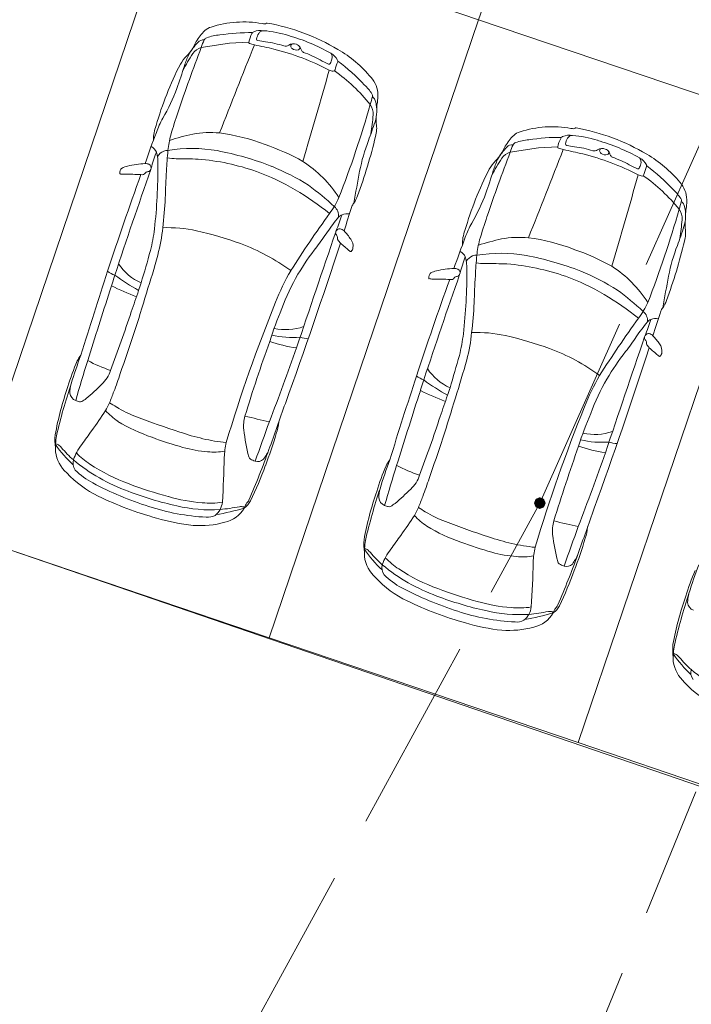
# Model space of a CAD drawing. Header units: metres. Extents: x 6541766 to 6542178, y 5894743 to 5895314.
# Tile 45 of 77: x 6541950 to 6541955, y 5895214 to 5895222. Entities that reach past the tile are written whole.
import ezdxf

# ---------------------------------------------------------------- set-up
doc = ezdxf.new("R2010")
doc.units = ezdxf.units.M
doc.linetypes.add('1.0_0.5', pattern=[1.5, 1, -0.5])
doc.linetypes.add('1.5_0.5', pattern=[2, 1.5, -0.5])
for name, color, linetype in [('_dr_krawężnik wystający 15x30', 214, 'Continuous'), ('jezdnia', 7, 'Continuous'), ('zadrzewienie  zakrzewienie', 7, 'Continuous')]:
    doc.layers.add(name, color=color, linetype=linetype)
for name, color, linetype, lineweight in [('_dr_obrzeże 8x30', 210, 'Continuous', 30), ('A-PZT', 4, 'Continuous', 9), ('IE - podklad', 8, 'Continuous', 9)]:
    doc.layers.add(name, color=color, linetype=linetype, lineweight=lineweight)
doc.layers.add('A-ZIELŃ - PROJ -B', color=7, linetype='Continuous', lineweight=13, true_color=0x91c200)

# ---------------------------------------------------------------- blocks, each defined once
blk = doc.blocks.new('blok - podklad szary rfqfqw')
at = {"color": 8, "linetype": 'ByBlock', "lineweight": 9}
for p, q in [((6541951.4957, 5895221.4411), (6541951.7118, 5895221.4742)), ((6541951.7118, 5895221.4742), (6541951.8597, 5895221.4815)), ((6541954.0793, 5895220.6712), (6541954.2273, 5895220.6786)), ((6541953.8632, 5895220.6381), (6541954.0793, 5895220.6712))]:
    blk.add_line(p, q, dxfattribs=at)
for centre, radius, start, end in [((6541951.6055, 5895221.4779), 0.1242, 106.31028, 132.08343), ((6541951.8188, 5895220.8303), 0.806, 79.80576, 107.93425), ((6541951.9947, 5895221.8065), 0.1859, 259.70499, 266.69007), ((6541951.9827, 5895221.6353), 0.0144, 274.97663, 317.74613), ((6541951.9989, 5895221.6194), 0.00831, 80.0944, 131.64394), ((6541951.7066, 5895220.0085), 1.6455, 59.48385, 79.71641), ((6541951.8168, 5895221.2733), 0.4182, 134.78774, 149.36891), ((6541951.5504, 5895221.4805), 0.0372, 110.4707, 151.41505), ((6541951.6727, 5895221.1229), 0.4151, 94.75597, 109.01206), ((6541951.8752, 5895220.0143), 1.5405, 89.50703, 98.84838), ((6541952.1178, 5895221.4269), 0.2638, 152.90406, 168.03996), ((6541951.913, 5895221.5315), 0.0338, 117.74854, 152.77186), ((6541951.9471, 5895221.4482), 0.1238, 77.97471, 113.74442), ((6541952.0306, 5895221.4881), 0.1125, 147.91706, 171.27031), ((6541951.9722, 5895221.5267), 0.0425, 88.99579, 150.18463), ((6541951.9074, 5895220.7231), 0.8487, 72.41689, 85.57581), ((6541951.7349, 5895220.0469), 1.546, 60.87977, 73.89084), ((6541964.1768, 5895216.5883), 13.578, 159.05907, 161.27545), ((6541951.7479, 5895221.1987), 0.3954, 134.71677, 152.01673), ((6541950.2757, 5895222.086), 1.3248, 330.11566, 333.08915), ((6541951.5278, 5895221.3274), 0.1182, 105.76462, 145.2232), ((6541951.5103, 5895221.4461), 0.0527, 81.86003, 140.53449), ((6541951.8143, 5895221.3506), 0.3313, 153.52485, 164.14839), ((6542290.2947, 5895087.4775), 363.952, 158.399375, 158.513649), ((6541951.8684, 5895221.4804), 0.0088, 172.76704, 254.01963), ((6541952.0147, 5895221.8923), 0.4458, 250.52175, 255.38123), ((6541950.3968, 5895214.2088), 7.4067, 77.08414, 78.27314), ((6541951.9301, 5895221.5042), 0.0108, 174.49739, 263.72439), ((6541952.1257, 5895222.4699), 0.9961, 258.60685, 262.08905), ((6541951.9038, 5895220.7639), 0.7243, 71.89777, 83.27164), ((6541952.14, 5895221.4944), 0.0435, 255.04165, 305.55766), ((6541952.2001, 5895221.4063), 0.0632, 67.53453, 123.40724), ((6541952.2005, 5895221.4497), 0.02, 100.28788, 174.01906), ((6541952.212, 5895221.4571), 0.0319, 189.56076, 232.01898), ((6541952.2104, 5895221.4187), 0.048, 27.52786, 73.16338), ((6541952.2349, 5895221.4389), 0.0164, 287.7624, 27.75354), ((6541952.1023, 5895221.3575), 0.1722, 21.69566, 28.97128), ((6541951.6833, 5895221.0943), 0.411, 136.8307, 147.97407), ((6541952.8726, 5895220.467), 1.7146, 147.24121, 152.34762), ((6541952.1572, 5895221.0352), 0.8349, 155.2904, 161.44166), ((6541951.1344, 5895221.6184), 0.348, 315.73634, 326.42545), ((6541951.5735, 5895219.5211), 1.9662, 62.67295, 75.9051), ((6541952.2242, 5895221.4722), 0.0514, 231.6454, 287.77938), ((6541952.291, 5895221.4308), 0.0303, 198.60575, 245.04043), ((6541951.9627, 5895220.5352), 0.9237, 61.24927, 70.02834), ((6541952.4319, 5895221.2916), 0.1194, 25.86571, 62.39629), ((6541952.451, 5895221.3669), 0.0473, 340.92986, 40.16325), ((6541952.0581, 5895220.5972), 0.9599, 39.74002, 59.71982), ((6541953.691, 5895220.1068), 2.6466, 152.90426, 163.87467), ((6541946.8565, 5895222.6772), 4.7145, 340.81001, 343.02646), ((6541952.7701, 5895221.992), 0.7418, 240.70025, 246.2738), ((6541952.4752, 5895221.3217), 0.00955, 247.91697, 337.56255), ((6541952.3176, 5895221.3955), 0.1835, 335.03809, 346.1035), ((6541958.1456, 5895219.425), 5.9201, 161.21938, 161.84487), ((6541952.5252, 5895221.3357), 0.0162, 342.94905, 29.60093), ((6541951.7068, 5895220.197), 1.4123, 42.60731, 53.77502), ((6541894.6094, 5895237.5801), 60.1219, 343.56261, 344.257182), ((6541952.5145, 5895221.3394), 0.0812, 241.7979, 263.99463), ((6541952.5071, 5895221.272), 0.0134, 265.40197, 349.93896), ((6541951.7273, 5895220.1419), 1.369, 39.03669, 54.86273), ((6541952.6485, 5895221.0758), 0.2001, 0.47638, 42.42489), ((6541952.5448, 5895220.9252), 0.3042, 31.97924, 48.52548), ((6541949.936, 5895221.6366), 1.4644, 329.7245, 339.65808), ((6541948.3966, 5895222.2294), 4.5618, 344.41941, 345.19858), ((6541952.7809, 5895221.0707), 0.0269, 345.46128, 35.41116), ((6541952.7757, 5895221.0169), 0.0565, 6.56544, 56.41618), ((6541952.4592, 5895221.0709), 0.3895, 352.90606, 0.96626), ((6541944.7966, 5895223.2995), 8.3171, 338.78882, 343.97899), ((6541952.6836, 5895220.9309), 0.1297, 356.9947, 34.35047), ((6541952.5638, 5895220.9561), 0.2764, 342.17561, 14.09079), ((6541953.3208, 5895220.9408), 0.4822, 170.21349, 176.31256), ((6541956.6252, 5895219.171), 5.597, 161.4995, 163.40944), ((6541948.9294, 5895221.3219), 3.9041, 352.00469, 354.15219), ((6541953.1006, 5895220.8862), 0.2652, 174.43295, 186.0042), ((6541951.4188, 5895220.7381), 0.2895, 159.01072, 181.23986), ((6541951.7803, 5895220.571), 0.6657, 150.54411, 160.86388), ((6541949.3964, 5895221.9823), 3.6058, 339.62234, 342.05725), ((6541952.6087, 5895220.8223), 0.2309, 344.25993, 9.01435), ((6541954.1863, 5895220.0273), 0.806, 79.80576, 107.93425), ((6541956.7387, 5895218.6105), 5.9971, 158.6971, 161.12013), ((6541951.9614, 5895220.5814), 0.7249, 164.98927, 174.42739), ((6541951.7812, 5895219.0913), 1.7212, 101.77918, 107.9165), ((6541951.5664, 5895220.0459), 0.743, 84.65373, 100.58975), ((6541951.4349, 5895219.267), 1.5319, 68.97699, 82.47028), ((6541949.1493, 5895221.6322), 3.7836, 339.46407, 346.66659), ((6541954.1844, 5895220.4704), 0.4182, 134.78774, 149.36891), ((6541953.973, 5895220.6749), 0.1242, 106.31028, 132.08343), ((6541954.2806, 5895220.7286), 0.0338, 117.74854, 152.77186), ((6541954.3147, 5895220.6452), 0.1238, 77.97471, 113.74442), ((6541954.3397, 5895220.7238), 0.0425, 88.99579, 150.18463), ((6541954.3622, 5895221.0036), 0.1859, 259.70499, 266.69007), ((6541954.275, 5895219.9202), 0.8487, 72.41689, 85.57581), ((6541954.3502, 5895220.8323), 0.0144, 274.97663, 317.74613), ((6541954.3664, 5895220.8164), 0.00831, 80.0944, 131.64394), ((6541954.0741, 5895219.2055), 1.6455, 59.48385, 79.71641), ((6541951.068, 5895220.6012), 0.0912, 24.16037, 62.10183), ((6541951.4189, 5895219.0415), 1.7494, 60.73325, 71.13871), ((6541954.1128, 5895220.2159), 1.4306, 159.07834, 168.8723), ((6541952.6432, 5895221.283), 1.3248, 330.11566, 333.08915), ((6541953.8779, 5895220.6432), 0.0527, 81.86003, 140.53449), ((6541954.1819, 5895220.5477), 0.3313, 153.52485, 164.14839), ((6541953.918, 5895220.6776), 0.0372, 110.4707, 151.41505), ((6541954.0402, 5895220.3199), 0.4151, 94.75597, 109.01206), ((6541954.2428, 5895219.2114), 1.5405, 89.50703, 98.84838), ((6541954.236, 5895220.6775), 0.0088, 172.76704, 254.01963), ((6541954.4853, 5895220.6239), 0.2638, 152.90406, 168.03996), ((6541954.3981, 5895220.6851), 0.1125, 147.91706, 171.27031), ((6541954.2977, 5895220.7012), 0.0108, 174.49739, 263.72439), ((6541954.4933, 5895221.6669), 0.9961, 258.60685, 262.08905), ((6541954.2713, 5895219.961), 0.7243, 71.89777, 83.27164), ((6541954.1024, 5895219.2439), 1.546, 60.87977, 73.89084), ((6541952.8116, 5895220.0281), 1.769, 159.8141, 164.03209), ((6541950.864, 5895220.5539), 0.2995, 357.74661, 16.42663), ((6541951.2603, 5895220.5351), 0.1237, 115.18512, 145.04421), ((6541951.234, 5895220.5803), 0.0718, 85.22645, 111.48359), ((6541953.699, 5895220.3933), 2.4727, 173.99788, 177.68385), ((6541951.4239, 5895219.5225), 1.1442, 80.26424, 99.25275), ((6541951.1489, 5895218.2335), 2.4617, 68.8879, 79.02974), ((6541966.5443, 5895215.7853), 13.578, 159.05907, 161.27545), ((6541953.5019, 5895220.8154), 0.348, 315.73634, 326.42545), ((6541954.1154, 5895220.3957), 0.3954, 134.71677, 152.01673), ((6541953.8953, 5895220.5244), 0.1182, 105.76462, 145.2232), ((6542292.6623, 5895086.6746), 363.952, 158.399375, 158.513649), ((6541954.3822, 5895221.0893), 0.4458, 250.52175, 255.38123), ((6541952.7643, 5895213.4059), 7.4067, 77.08414, 78.27314), ((6541953.941, 5895218.7181), 1.9662, 62.67295, 75.9051), ((6541954.5076, 5895220.6915), 0.0435, 255.04165, 305.55766), ((6541954.5677, 5895220.6033), 0.0632, 67.53453, 123.40724), ((6541954.568, 5895220.6467), 0.02, 100.28788, 174.01906), ((6541954.5796, 5895220.6541), 0.0319, 189.56076, 232.01898), ((6541954.5918, 5895220.6692), 0.0514, 231.6454, 287.77938), ((6541954.5779, 5895220.6158), 0.048, 27.52786, 73.16338), ((6541954.6025, 5895220.636), 0.0164, 287.7624, 27.75354), ((6541954.4698, 5895220.5545), 0.1722, 21.69566, 28.97128), ((6541954.6585, 5895220.6279), 0.0303, 198.60575, 245.04043), ((6541954.4257, 5895219.7942), 0.9599, 39.74002, 59.71982), ((6541950.9486, 5895220.4109), 0.1219, 98.83084, 119.81536), ((6541951.0434, 5895220.1365), 0.4108, 96.32248, 106.04398), ((6541951.0866, 5895219.9547), 0.5968, 92.14374, 98.52193), ((6541951.0672, 5895220.48), 0.0711, 67.48119, 92.3639), ((6541951.0799, 5895220.5181), 0.0312, 334.53233, 62.10086), ((6541946.7855, 5895220.5314), 4.3778, 353.69075, 0.14003), ((6541951.3007, 5895220.9825), 0.394, 260.33764, 270.44027), ((6541951.1396, 5895205.7975), 14.7919, 88.71758, 89.36434), ((6541951.3245, 5895218.7964), 1.7952, 70.66658, 85.33197), ((6541951.3526, 5895218.8517), 1.812, 57.80073, 67.85565), ((6541951.7682, 5895219.7876), 0.9297, 32.7369, 57.03369), ((6541954.0509, 5895220.2913), 0.411, 136.8307, 147.97407), ((6541955.2402, 5895219.664), 1.7146, 147.24121, 152.34762), ((6541954.5247, 5895220.2322), 0.8349, 155.2904, 161.44166), ((6541954.3303, 5895219.7323), 0.9237, 61.24927, 70.02834), ((6541955.1376, 5895221.189), 0.7418, 240.70025, 246.2738), ((6541954.6852, 5895220.5925), 0.1835, 335.03809, 346.1035), ((6541954.7994, 5895220.4887), 0.1194, 25.86571, 62.39629), ((6541954.8186, 5895220.5639), 0.0473, 340.92986, 40.16325), ((6541960.5131, 5895218.622), 5.9201, 161.21938, 161.84487), ((6541954.8927, 5895220.5327), 0.0162, 342.94905, 29.60093), ((6541954.0743, 5895219.394), 1.4123, 42.60731, 53.77502), ((6541973.6774, 5895212.2671), 24.0839, 160.09607, 161.95802), ((6542004.7968, 5895201.7563), 56.8682, 160.75051, 161.61062), ((6541950.914, 5895220.4844), 0.0425, 162.46603, 191.70985), ((6541950.8782, 5895220.4759), 0.00586, 181.65504, 275.78891), ((6541950.9109, 5895220.4844), 0.0396, 125.4297, 161.152), ((6541950.9189, 5895221.8126), 1.3431, 268.28748, 269.56141), ((6541950.9268, 5895218.8094), 1.6602, 86.36172, 90.62718), ((6541951.0412, 5895220.4953), 0.0304, 252.66881, 330.23322), ((6541951.0885, 5895220.4606), 0.0286, 89.60133, 136.7781), ((6541951.0826, 5895220.5166), 0.0281, 282.55525, 334.82722), ((6541956.7292, 5895220.1527), 5.5114, 176.45828, 178.60783), ((6541951.3733, 5895218.9522), 1.6322, 58.92177, 70.47071), ((6541968.7237, 5895217.4676), 16.2977, 169.30565, 170.17468), ((6541956.0586, 5895219.3038), 2.6466, 152.90426, 163.87467), ((6541949.2241, 5895221.8743), 4.7145, 340.81001, 343.02646), ((6541896.977, 5895236.7772), 60.1219, 343.56261, 344.257182), ((6541954.8427, 5895220.5187), 0.00955, 247.91697, 337.56255), ((6541954.882, 5895220.5365), 0.0812, 241.7979, 263.99463), ((6541954.8746, 5895220.469), 0.0134, 265.40197, 349.93896), ((6541954.0949, 5895219.3389), 1.369, 39.03669, 54.86273), ((6541950.8141, 5895218.3779), 2.5081, 47.32532, 53.15329), ((6541955.016, 5895220.2728), 0.2001, 0.47638, 42.42489), ((6541951.0084, 5895218.3149), 2.3664, 51.58307, 59.32106), ((6541952.4909, 5895220.3686), 0.2115, 325.49266, 342.48357), ((6541952.3035, 5895220.8337), 1.4644, 329.7245, 339.65808), ((6541954.9123, 5895220.1222), 0.3042, 31.97924, 48.52548), ((6541946.8972, 5895220.5469), 4.3302, 353.53814, 356.5543), ((6541951.9351, 5895220.5706), 0.6759, 323.54987, 335.50896), ((6541952.7412, 5895220.1845), 0.0996, 139.79773, 157.51278), ((6541950.7641, 5895221.4264), 4.5618, 344.41941, 345.19858), ((6541955.1485, 5895220.2677), 0.0269, 345.46128, 35.41116), ((6541955.1432, 5895220.2139), 0.0565, 6.56544, 56.41618), ((6541954.8268, 5895220.2679), 0.3895, 352.90606, 0.96626), ((6541959.8033, 5895214.8672), 9.042, 144.1012, 147.46043), ((6541952.4585, 5895220.1517), 0.0895, 352.91514, 51.54512), ((6541949.1085, 5895221.3418), 3.6618, 339.10083, 341.15823), ((6541952.5892, 5895220.1088), 0.0526, 106.73159, 142.69057), ((6541952.6136, 5895220.0656), 0.1015, 80.0491, 112.93363), ((6541444.612, 5895381.0866), 532.8968, 342.409089, 342.430217), ((6541947.1641, 5895222.4966), 8.3171, 338.78882, 343.97899), ((6541955.0512, 5895220.128), 0.1297, 356.9947, 34.35047), ((6541954.9313, 5895220.1531), 0.2764, 342.17561, 14.09079), ((6541955.6884, 5895220.1379), 0.4822, 170.21349, 176.31256), ((6541953.623, 5895219.239), 1.4036, 140.02793, 145.81578), ((6541954.1478, 5895219.768), 0.6657, 150.54411, 160.86388), ((6541958.9928, 5895218.3681), 5.597, 161.4995, 163.40944), ((6541951.2969, 5895220.519), 3.9041, 352.00469, 354.15219), ((6541955.4681, 5895220.0832), 0.2652, 174.43295, 186.0042), ((6541949.8779, 5895220.1996), 1.2676, 345.60675, 353.23592), ((6541949.9886, 5895220.1703), 1.2162, 344.75879, 354.7737), ((6541951.2379, 5895219.0135), 1.0467, 77.79352, 92.08466), ((6541950.768, 5895217.0513), 3.0642, 70.3839, 76.96378), ((6542218.0132, 5895129.5208), 280.4904, 161.175516, 161.367053), ((6541949.9313, 5895221.7649), 3.0695, 322.92181, 325.53035), ((6541952.5533, 5895220.021), 0.028, 120.7743, 215.92265), ((6541952.4509, 5895219.9458), 0.099, 28.94297, 36.4132), ((6541952.5567, 5895220.0259), 0.0261, 81.76075, 132.74621), ((6541952.5484, 5895219.9959), 0.0571, 43.53701, 77.81505), ((6541952.0141, 5895219.5168), 0.7747, 36.01422, 42.00305), ((6541953.7863, 5895219.9352), 0.2895, 159.01072, 181.23986), ((6541951.7639, 5895221.1794), 3.6058, 339.62234, 342.05725), ((6541954.9762, 5895220.0193), 0.2309, 344.25993, 9.01435), ((6541951.2471, 5895218.4585), 1.5781, 53.72549, 69.61769), ((6541912.9831, 5895232.8464), 41.629, 340.15378, 341.94072), ((6541952.5171, 5895219.9847), 0.0223, 349.21668, 23.71812), ((6541952.5615, 5895219.9776), 0.0227, 172.60312, 211.86016), ((6541951.9768, 5895219.504), 0.73, 36.80701, 39.23099), ((6541951.2785, 5895218.3754), 2.0243, 48.22482, 50.67506), ((6541952.5672, 5895219.9178), 0.0916, 352.26065, 36.54557), ((6541959.1063, 5895217.8075), 5.9971, 158.6971, 161.12013), ((6541954.3289, 5895219.7785), 0.7249, 164.98927, 174.42739), ((6541954.1487, 5895218.2884), 1.7212, 101.77918, 107.9165), ((6541953.9339, 5895219.243), 0.743, 84.65373, 100.58975), ((6541953.8024, 5895218.464), 1.5319, 68.97699, 82.47028), ((6541951.5169, 5895220.8292), 3.7836, 339.46407, 346.66659), ((6541938.8266, 5895223.301), 12.7457, 343.29118, 344.45156), ((6541944.2057, 5895221.7634), 7.2146, 342.2099, 344.62581), ((6541954.0794, 5895218.604), 2.1457, 142.36457, 149.18911), ((6541952.6587, 5895219.9203), 0.0473, 228.03488, 242.63096), ((6541952.6402, 5895219.8834), 0.00607, 238.26215, 307.2572), ((6541952.6199, 5895219.9082), 0.0381, 308.88812, 355.85933), ((6541953.4356, 5895219.7982), 0.0912, 24.16037, 62.10183), ((6541953.6015, 5895219.7773), 0.0718, 85.22645, 111.48359), ((6541956.0666, 5895219.5903), 2.4727, 173.99788, 177.68385), ((6541953.7914, 5895218.7195), 1.1442, 80.26424, 99.25275), ((6541953.7864, 5895218.2385), 1.7494, 60.73325, 71.13871), ((6541956.4804, 5895219.4129), 1.4306, 159.07834, 168.8723), ((6541951.1942, 5895219.9999), 0.3971, 213.07923, 246.21949), ((6541955.1791, 5895219.2252), 1.769, 159.8141, 164.03209), ((6541953.2316, 5895219.7509), 0.2995, 357.74661, 16.42663), ((6541953.6279, 5895219.7321), 0.1237, 115.18512, 145.04421), ((6541953.6682, 5895220.1796), 0.394, 260.33764, 270.44027), ((6541953.5071, 5895204.9946), 14.7919, 88.71758, 89.36434), ((6541953.6921, 5895217.9935), 1.7952, 70.66658, 85.33197), ((6541953.5165, 5895217.4306), 2.4617, 68.8879, 79.02974), ((6541981.9311, 5895209.4231), 32.8129, 161.69992, 162.87689), ((6541950.9057, 5895219.8984), 0.2146, 233.3895, 250.08808), ((6541953.6921, 5895218.8547), 1.7468, 149.90273, 158.67823), ((6541953.5389, 5895218.9313), 1.5138, 149.34823, 160.37246), ((6542007.1644, 5895200.9533), 56.8682, 160.75051, 161.61062), ((6541953.2785, 5895219.6814), 0.0396, 125.4297, 161.152), ((6541953.3161, 5895219.6079), 0.1219, 98.83084, 119.81536), ((6541953.411, 5895219.3335), 0.4108, 96.32248, 106.04398), ((6541953.4542, 5895219.1517), 0.5968, 92.14374, 98.52193), ((6541953.4348, 5895219.677), 0.0711, 67.48119, 92.3639), ((6541953.4501, 5895219.7137), 0.0281, 282.55525, 334.82722), ((6541953.4474, 5895219.7151), 0.0312, 334.53233, 62.10086), ((6541949.153, 5895219.7284), 4.3778, 353.69075, 0.14003), ((6541953.7202, 5895218.0487), 1.812, 57.80073, 67.85565), ((6541954.1358, 5895218.9846), 0.9297, 32.7369, 57.03369), ((6541946.2165, 5895221.0913), 4.8222, 341.69416, 343.18903), ((6541951.8349, 5895221.0551), 1.6882, 233.57867, 240.93852), ((6541963.2465, 5895215.5004), 12.8938, 161.28986, 161.55739), ((6541976.045, 5895211.4641), 24.0839, 160.09607, 161.95802), ((6541953.2815, 5895219.6814), 0.0425, 162.46603, 191.70985), ((6541953.2457, 5895219.6729), 0.00586, 181.65504, 275.78891), ((6541953.2865, 5895221.0096), 1.3431, 268.28748, 269.56141), ((6541953.2944, 5895218.0064), 1.6602, 86.36172, 90.62718), ((6541953.4088, 5895219.6924), 0.0304, 252.66881, 330.23322), ((6541953.456, 5895219.6576), 0.0286, 89.60133, 136.7781), ((6541959.0968, 5895219.3498), 5.5114, 176.45828, 178.60783), ((6541953.7408, 5895218.1492), 1.6322, 58.92177, 70.47071), ((6541971.0913, 5895216.6647), 16.2977, 169.30565, 170.17468), ((6542028.0515, 5895194.7997), 81.1328, 162.218438, 162.614439), ((6541951.853, 5895221.7431), 2.371, 243.8286, 248.87872), ((6541939.2798, 5895223.0699), 12.3068, 340.40152, 343.42465), ((6541930.0719, 5895226.6571), 22.1066, 340.87803, 341.3275), ((6541953.3759, 5895217.5119), 2.3664, 51.58307, 59.32106), ((6541953.1817, 5895217.5749), 2.5081, 47.32532, 53.15329), ((6541963.5882, 5895214.8318), 12.4292, 157.99016, 163.24734), ((6541949.2647, 5895219.7439), 4.3302, 353.53814, 356.5543), ((6541954.3027, 5895219.7676), 0.6759, 323.54987, 335.50896), ((6541954.8584, 5895219.5656), 0.2115, 325.49266, 342.48357), ((6541938.9291, 5895223.4075), 12.6747, 339.48969, 341.64097), ((6541954.6081, 5895218.3684), 2.7154, 156.7614, 162.42115), ((6541954.826, 5895219.3488), 0.0895, 352.91514, 51.54512), ((6541446.9795, 5895380.2836), 532.8968, 342.409089, 342.430217), ((6541955.1088, 5895219.3815), 0.0996, 139.79773, 157.51278), ((6541962.1709, 5895214.0642), 9.042, 144.1012, 147.46043), ((6541955.9905, 5895218.4361), 1.4036, 140.02793, 145.81578), ((6541951.476, 5895220.5388), 3.6618, 339.10083, 341.15823), ((6541954.9567, 5895219.3059), 0.0526, 106.73159, 142.69057), ((6541954.9811, 5895219.2627), 0.1015, 80.0491, 112.93363), ((6541952.142, 5895219.703), 0.4241, 257.92761, 288.97543), ((6541952.2455, 5895219.3966), 1.2676, 345.60675, 353.23592), ((6541952.3562, 5895219.3674), 1.2162, 344.75879, 354.7737), ((6541953.6054, 5895218.2106), 1.0467, 77.79352, 92.08466), ((6541954.9242, 5895219.2229), 0.0261, 81.76075, 132.74621), ((6541954.9159, 5895219.1929), 0.0571, 43.53701, 77.81505), ((6541964.339, 5895214.7903), 13.081, 160.35273, 162.99089), ((6541952.428, 5895220.4232), 1.3006, 251.69471, 261.01063), ((6541952.1985, 5895219.9569), 0.7379, 257.23607, 274.20087), ((6541952.3268, 5895219.4287), 0.2206, 250.34154, 266.88431), ((6541953.1356, 5895216.2484), 3.0642, 70.3839, 76.96378), ((6542220.3808, 5895128.7178), 280.4904, 161.175516, 161.367053), ((6541952.2989, 5895220.9619), 3.0695, 322.92181, 325.53035), ((6541954.9208, 5895219.218), 0.028, 120.7743, 215.92265), ((6541954.8185, 5895219.1428), 0.099, 28.94297, 36.4132), ((6541954.8847, 5895219.1818), 0.0223, 349.21668, 23.71812), ((6541954.9291, 5895219.1747), 0.0227, 172.60312, 211.86016), ((6541954.3816, 5895218.7138), 0.7747, 36.01422, 42.00305), ((6541933.0271, 5895225.8756), 20.3455, 338.96917, 340.66273), ((6541953.6146, 5895217.6555), 1.5781, 53.72549, 69.61769), ((6541915.3506, 5895232.0434), 41.629, 340.15378, 341.94072), ((6541956.4469, 5895217.8011), 2.1457, 142.36457, 149.18911), ((6541954.3444, 5895218.701), 0.73, 36.80701, 39.23099), ((6541953.646, 5895217.5725), 2.0243, 48.22482, 50.67506), ((6541954.9347, 5895219.1149), 0.0916, 352.26065, 36.54557), ((6541954.9875, 5895219.1053), 0.0381, 308.88812, 355.85933), ((6541952.2141, 5895218.3167), 1.819, 156.59844, 163.18375), ((6541953.8838, 5895217.8398), 3.5372, 159.40416, 163.18471), ((6541962.3558, 5895215.3515), 12.2974, 162.53554, 164.02741), ((6541950.7318, 5895218.954), 0.2056, 140.72566, 155.52932), ((6541951.1551, 5895220.0298), 1.1208, 241.78816, 251.54953), ((6541941.1941, 5895222.498), 12.7457, 343.29118, 344.45156), ((6541946.5732, 5895220.9604), 7.2146, 342.2099, 344.62581), ((6541955.0263, 5895219.1173), 0.0473, 228.03488, 242.63096), ((6541955.0077, 5895219.0804), 0.00607, 238.26215, 307.2572), ((6541950.5708, 5895219.0379), 0.2404, 312.31685, 342.75889), ((6541953.5618, 5895219.1969), 0.3971, 213.07923, 246.21949), ((6541948.9634, 5895219.5372), 2.0009, 338.51471, 342.69068), ((6541984.2986, 5895208.6202), 32.8129, 161.69992, 162.87689), ((6541953.2733, 5895219.0955), 0.2146, 233.3895, 250.08808), ((6541948.584, 5895220.2883), 4.8222, 341.69416, 343.18903), ((6541954.2025, 5895220.2521), 1.6882, 233.57867, 240.93852), ((6541956.0596, 5895218.0517), 1.7468, 149.90273, 158.67823), ((6541955.9064, 5895218.1283), 1.5138, 149.34823, 160.37246), ((6541952.9282, 5895217.9973), 2.5968, 160.99762, 169.45622), ((6541954.6438, 5895217.4791), 4.3708, 161.5402, 166.94486), ((6541950.7302, 5895218.7947), 0.2422, 163.60919, 180.3183), ((6541950.556, 5895218.7998), 0.0683, 185.44512, 250.49876), ((6541949.7152, 5895219.8586), 1.4255, 309.01889, 315.53656), ((6541958.3001, 5895215.8849), 8.0247, 158.6654, 159.32583), ((6541954.2205, 5895220.9401), 2.371, 243.8286, 248.87872), ((6541965.6141, 5895214.6975), 12.8938, 161.28986, 161.55739), ((6541950.5813, 5895218.8345), 0.1101, 244.05228, 259.55671), ((6541950.568, 5895218.7509), 0.0255, 254.88899, 296.04428), ((6541950.4369, 5895218.9698), 0.2807, 300.48833, 308.80234), ((6541950.259, 5895218.955), 0.5834, 329.48768, 336.03007), ((6541950.5169, 5895218.2064), 0.5809, 55.69008, 61.72417), ((6542030.4191, 5895193.9967), 81.1328, 162.218438, 162.614439), ((6541941.6474, 5895222.267), 12.3068, 340.40152, 343.42465), ((6541932.4395, 5895225.8541), 22.1066, 340.87803, 341.3275), ((6541948.1496, 5895220.3462), 3.1096, 323.71621, 327.13784), ((6541951.1665, 5895219.0285), 0.5482, 222.39836, 235.5549), ((6541951.2624, 5895219.3595), 0.7924, 238.16566, 250.65411), ((6539947.6943, 5895930.85), 2127.1906, 340.4308561, 340.4409631), ((6541965.9557, 5895214.0288), 12.4292, 157.99016, 163.24734), ((6541951.5288, 5895219.6763), 1.2892, 238.5622, 251.40132), ((6541953.0046, 5895223.7343), 5.5008, 248.62684, 252.27423), ((6541952.1072, 5895218.538), 0.288, 164.11737, 185.31096), ((6541952.6551, 5895221.8117), 3.2998, 255.52231, 258.85558), ((6541993.2069, 5895203.676), 43.8011, 160.11503, 160.53709), ((6541951.7124, 5895218.6046), 0.3781, 341.25642, 354.8754), ((6541941.2967, 5895222.6046), 12.6747, 339.48969, 341.64097), ((6541956.9757, 5895217.5654), 2.7154, 156.7614, 162.42115), ((6541883.6045, 5895266.3194), 82.3533, 324.417187, 324.507963), ((6541951.8798, 5895220.0756), 1.6739, 250.81743, 257.17548), ((6541954.0094, 5895218.8177), 2.2104, 187.96816, 193.41876), ((6541954.5095, 5895218.9), 0.4241, 257.92761, 288.97543), ((6541950.8021, 5895218.4352), 0.4286, 174.99882, 188.14176), ((6541951.0877, 5895218.3588), 0.71, 171.28598, 181.26541), ((6541952.0458, 5895220.8889), 2.6054, 249.13107, 254.62742), ((6541951.7983, 5895219.6625), 1.2531, 256.61755, 264.88237), ((6541949.0295, 5895219.3814), 3.1709, 338.82422, 343.54175), ((6541954.566, 5895219.1539), 0.7379, 257.23607, 274.20087), ((6541954.6943, 5895218.6257), 0.2206, 250.34154, 266.88431), ((6541950.6405, 5895218.38), 0.2652, 187.97992, 228.276), ((6541951.1834, 5895218.9587), 0.9808, 214.88439, 226.91669), ((6541950.3796, 5895218.3688), 0.0345, 54.08916, 90.88664), ((6541950.2934, 5895218.2561), 0.1764, 41.95967, 52.85972), ((6541951.082, 5895218.9201), 0.8546, 219.71395, 228.47647), ((6541951.016, 5895218.1008), 0.5321, 153.21394, 159.82451), ((6541950.8964, 5895218.1465), 0.405, 141.28713, 151.35243), ((6541951.5998, 5895219.2099), 0.8683, 253.62937, 266.28651), ((6541951.5933, 5895218.7497), 0.4094, 263.03131, 281.53638), ((6541952.2463, 5895218.2841), 0.5748, 166.89201, 178.30963), ((6541945.2686, 5895220.803), 7.1742, 336.76276, 340.09024), ((6541951.6622, 5895218.512), 0.3833, 323.85951, 336.61844), ((6541966.7065, 5895213.9873), 13.081, 160.35273, 162.99089), ((6541954.7956, 5895219.6203), 1.3006, 251.69471, 261.01063), ((6541950.6031, 5895218.2568), 0.0908, 162.31353, 215.98839), ((6541951.4238, 5895219.3824), 1.4283, 230.50448, 249.94855), ((6541950.9387, 5895218.7124), 0.5507, 223.32182, 237.3813), ((6541942.2419, 5895218.5273), 9.4326, 356.53533, 358.62562), ((6541951.8935, 5895218.3162), 0.036, 198.59644, 232.41767), ((6541951.9504, 5895218.4085), 0.1443, 236.84272, 253.1732), ((6541951.9269, 5895218.3321), 0.0643, 253.55432, 314.1479), ((6541956.2513, 5895217.0368), 3.5372, 159.40416, 163.18471), ((6541953.0993, 5895218.151), 0.2056, 140.72566, 155.52932), ((6541935.3946, 5895225.0726), 20.3455, 338.96917, 340.66273), ((6541950.9163, 5895218.5874), 0.5449, 224.79591, 242.3873), ((6541951.4078, 5895219.396), 1.3797, 236.27448, 250.25048), ((6541949.194, 5895219.2556), 2.9726, 334.30612, 339.93961), ((6541954.5816, 5895217.5137), 1.819, 156.59844, 163.18375), ((6541964.7233, 5895214.5486), 12.2974, 162.53554, 164.02741), ((6541953.5227, 5895219.2269), 1.1208, 241.78816, 251.54953), ((6541951.0393, 5895218.7077), 0.7792, 222.41746, 244.66155), ((6541952.9383, 5895218.2349), 0.2404, 312.31685, 342.75889), ((6541951.3309, 5895218.7343), 2.0009, 338.51471, 342.69068), ((6541951.8625, 5895220.3622), 2.5562, 242.03466, 252.49078), ((6541951.8659, 5895220.479), 2.6103, 249.08585, 257.65111), ((6541952.0688, 5895221.0472), 3.1578, 249.08563, 254.83706), ((6541955.2957, 5895217.1944), 2.5968, 160.99762, 169.45622), ((6541957.0113, 5895216.6761), 4.3708, 161.5402, 166.94486), ((6541953.0977, 5895217.9917), 0.2422, 163.60919, 180.3183), ((6541952.0828, 5895219.0556), 1.4255, 309.01889, 315.53656), ((6541951.8127, 5895220.2657), 2.5185, 243.92844, 254.81677), ((6541951.6102, 5895219.292), 1.3438, 254.13827, 265.40177), ((6541951.7457, 5895218.0296), 0.1416, 303.77659, 333.67631), ((6541951.8076, 5895217.9961), 0.0583, 316.4487, 336.0835), ((6541952.9235, 5895217.9969), 0.0683, 185.44512, 250.49876), ((6541960.6676, 5895215.0819), 8.0247, 158.6654, 159.32583), ((6541951.6067, 5895219.4547), 1.614, 251.45738, 267.37537), ((6541951.5667, 5895219.0022), 1.1039, 256.42582, 273.76489), ((6541951.5622, 5895218.5349), 0.5854, 264.14329, 279.34525), ((6541951.5094, 5895217.9732), 0.1487, 307.80828, 353.82319), ((6541951.3011, 5895219.6687), 1.8331, 279.6208, 286.59036), ((6541951.5036, 5895219.3393), 1.4449, 275.38515, 281.34151), ((6541951.6298, 5895218.0226), 0.2239, 281.94032, 330.3808), ((6541951.7997, 5895217.8693), 0.0545, 69.8647, 102.61178), ((6541951.8033, 5895217.8829), 0.0406, 54.83854, 68.03289), ((6541951.5954, 5895218.0356), 0.2603, 331.63667, 337.25971), ((6541951.9055, 5895217.9026), 0.0772, 136.2281, 155.20743), ((6541952.9489, 5895218.0315), 0.1101, 244.05228, 259.55671), ((6541952.9356, 5895217.9479), 0.0255, 254.88899, 296.04428), ((6541952.8044, 5895218.1668), 0.2807, 300.48833, 308.80234), ((6541952.6266, 5895218.1521), 0.5834, 329.48768, 336.03007), ((6541952.8845, 5895217.4035), 0.5809, 55.69008, 61.72417), ((6539950.0618, 5895930.047), 2127.1906, 340.4308561, 340.4409631), ((6541951.5938, 5895219.306), 1.5356, 253.32007, 263.95389), ((6541951.5451, 5895217.9587), 0.117, 263.96107, 298.31), ((6541950.5172, 5895219.5432), 3.1096, 323.71621, 327.13784), ((6541953.534, 5895218.2255), 0.5482, 222.39836, 235.5549), ((6541953.6299, 5895218.5565), 0.7924, 238.16566, 250.65411), ((6541954.4747, 5895217.735), 0.288, 164.11737, 185.31096), ((6541955.0226, 5895221.0088), 3.2998, 255.52231, 258.85558), ((6541951.484, 5895218.4891), 0.712, 265.81705, 285.65297), ((6541953.8964, 5895218.8733), 1.2892, 238.5622, 251.40132), ((6541955.3721, 5895222.9313), 5.5008, 248.62684, 252.27423), ((6541995.5744, 5895202.873), 43.8011, 160.11503, 160.53709), ((6541954.0799, 5895217.8016), 0.3781, 341.25642, 354.8754), ((6541953.1697, 5895217.6322), 0.4286, 174.99882, 188.14176), ((6541953.4553, 5895217.5559), 0.71, 171.28598, 181.26541), ((6541885.9721, 5895265.5164), 82.3533, 324.417187, 324.507963), ((6541954.2473, 5895219.2727), 1.6739, 250.81743, 257.17548), ((6541956.377, 5895218.0147), 2.2104, 187.96816, 193.41876), ((6541951.397, 5895218.5785), 3.1709, 338.82422, 343.54175), ((6541953.5509, 5895218.1557), 0.9808, 214.88439, 226.91669), ((6541952.7472, 5895217.5658), 0.0345, 54.08916, 90.88664), ((6541952.6609, 5895217.4531), 0.1764, 41.95967, 52.85972), ((6541953.264, 5895217.3435), 0.405, 141.28713, 151.35243), ((6541954.4133, 5895220.0859), 2.6054, 249.13107, 254.62742), ((6541954.1658, 5895218.8595), 1.2531, 256.61755, 264.88237), ((6541954.6138, 5895217.4811), 0.5748, 166.89201, 178.30963), ((6541953.008, 5895217.577), 0.2652, 187.97992, 228.276), ((6541953.4495, 5895218.1172), 0.8546, 219.71395, 228.47647), ((6541953.3836, 5895217.2979), 0.5321, 153.21394, 159.82451), ((6541953.3062, 5895217.9094), 0.5507, 223.32182, 237.3813), ((6541953.9674, 5895218.4069), 0.8683, 253.62937, 266.28651), ((6541953.9608, 5895217.9468), 0.4094, 263.03131, 281.53638), ((6541947.6362, 5895220), 7.1742, 336.76276, 340.09024), ((6541954.0297, 5895217.709), 0.3833, 323.85951, 336.61844), ((6541952.9706, 5895217.4538), 0.0908, 162.31353, 215.98839), ((6541953.7914, 5895218.5795), 1.4283, 230.50448, 249.94855), ((6541953.7754, 5895218.593), 1.3797, 236.27448, 250.25048), ((6541944.6095, 5895217.7243), 9.4326, 356.53533, 358.62562), ((6541954.261, 5895217.5133), 0.036, 198.59644, 232.41767), ((6541954.318, 5895217.6055), 0.1443, 236.84272, 253.1732), ((6541954.2944, 5895217.5292), 0.0643, 253.55432, 314.1479), ((6541958.6189, 5895216.2339), 3.5372, 159.40416, 163.18471), ((6541953.4068, 5895217.9047), 0.7792, 222.41746, 244.66155), ((6541953.2839, 5895217.7844), 0.5449, 224.79591, 242.3873), ((6541951.5615, 5895218.4527), 2.9726, 334.30612, 339.93961), ((6541956.9492, 5895216.7107), 1.819, 156.59844, 163.18375), ((6541954.23, 5895219.5593), 2.5562, 242.03466, 252.49078), ((6541954.4364, 5895220.2442), 3.1578, 249.08563, 254.83706), ((6541954.2334, 5895219.6761), 2.6103, 249.08585, 257.65111), ((6541957.6633, 5895216.3914), 2.5968, 160.99762, 169.45622), ((6541959.3789, 5895215.8732), 4.3708, 161.5402, 166.94486), ((6541955.4653, 5895217.1888), 0.2422, 163.60919, 180.3183), ((6541954.1802, 5895219.4627), 2.5185, 243.92844, 254.81677), ((6541953.9777, 5895218.489), 1.3438, 254.13827, 265.40177), ((6541953.9297, 5895217.7319), 0.5854, 264.14329, 279.34525), ((6541953.8769, 5895217.1703), 0.1487, 307.80828, 353.82319), ((6541954.1132, 5895217.2267), 0.1416, 303.77659, 333.67631), ((6541954.273, 5895217.0996), 0.0772, 136.2281, 155.20743), ((6541954.1751, 5895217.1931), 0.0583, 316.4487, 336.0835), ((6541955.291, 5895217.1939), 0.0683, 185.44512, 250.49876), ((6541953.9742, 5895218.6517), 1.614, 251.45738, 267.37537), ((6541953.9343, 5895218.1992), 1.1039, 256.42582, 273.76489), ((6541953.6686, 5895218.8657), 1.8331, 279.6208, 286.59036), ((6541953.8712, 5895218.5363), 1.4449, 275.38515, 281.34151), ((6541953.9973, 5895217.2196), 0.2239, 281.94032, 330.3808), ((6541954.1672, 5895217.0664), 0.0545, 69.8647, 102.61178), ((6541954.1708, 5895217.0799), 0.0406, 54.83854, 68.03289), ((6541953.9629, 5895217.2326), 0.2603, 331.63667, 337.25971), ((6541953.9613, 5895218.5031), 1.5356, 253.32007, 263.95389), ((6541953.8515, 5895217.6861), 0.712, 265.81705, 285.65297), ((6541953.9126, 5895217.1558), 0.117, 263.96107, 298.31), ((6541955.5372, 5895216.8292), 0.4286, 174.99882, 188.14176), ((6541955.8228, 5895216.7529), 0.71, 171.28598, 181.26541), ((6541955.9185, 5895217.3527), 0.9808, 214.88439, 226.91669), ((6541955.1147, 5895216.7629), 0.0345, 54.08916, 90.88664), ((6541955.0284, 5895216.6502), 0.1764, 41.95967, 52.85972), ((6541955.817, 5895217.3142), 0.8546, 219.71395, 228.47647), ((6541955.3756, 5895216.774), 0.2652, 187.97992, 228.276), ((6541955.3382, 5895216.6508), 0.0908, 162.31353, 215.98839), ((6541956.1589, 5895217.7765), 1.4283, 230.50448, 249.94855), ((6541955.7744, 5895217.1018), 0.7792, 222.41746, 244.66155)]:
    blk.add_arc(centre, radius, start, end, dxfattribs=at)
at = {"color": 8, "linetype": 'Continuous', "lineweight": 9, "extrusion": (0, 0, -1)}
for points in [[(-6541954.0582, 5895217.9182), (-6541954.0582, 5895217.9818), (-6541954.045, 5895217.95)], [(-6541954.0582, 5895217.9818), (-6541954.09, 5895217.905), (-6541954.09, 5895217.995)], [(-6541954.0582, 5895217.9818), (-6541954.0582, 5895217.9182), (-6541954.09, 5895217.905)], [(-6541954.09, 5895217.995), (-6541954.09, 5895217.905), (-6541954.1218, 5895217.9182)], [(-6541954.09, 5895217.995), (-6541954.1218, 5895217.9182), (-6541954.1218, 5895217.9818)], [(-6541954.1218, 5895217.9818), (-6541954.1218, 5895217.9182), (-6541954.135, 5895217.95)]]:
    blk.add_solid(points, dxfattribs=at)
at = {"layer": '_dr_krawężnik wystający 15x30', "color": 8, "lineweight": 9}
for radius in [78, 78.15]:
    blk.add_arc((6541879.4746, 5895259.7384), radius, 323.705531, 335.655496, dxfattribs=at)
at = {"layer": '_dr_obrzeże 8x30', "color": 8, "lineweight": 9}
for radius in [79.65, 79.73]:
    blk.add_arc((6541879.4746, 5895259.7384), radius, 323.705531, 335.655496, dxfattribs=at)
at = {"layer": 'A-PZT', "color": 8, "lineweight": 9}
for p, q in [((6541953.6212, 5895221.6535), (6541955.2271, 5895226.3885)), ((6541955.2271, 5895226.3885), (6541953.6212, 5895221.6535)), ((6541951.2536, 5895222.4564), (6541949.6477, 5895217.7213)), ((6541951.2536, 5895222.4564), (6541953.6212, 5895221.6535)), ((6541953.6212, 5895221.6535), (6541951.2536, 5895222.4564)), ((6541952.0152, 5895216.9184), (6541953.6212, 5895221.6535)), ((6541953.6212, 5895221.6535), (6541952.0152, 5895216.9184)), ((6541953.6212, 5895221.6535), (6541955.9887, 5895220.8505)), ((6541955.9887, 5895220.8505), (6541953.6212, 5895221.6535)), ((6541954.3828, 5895216.1154), (6541955.9887, 5895220.8505)), ((6541955.9887, 5895220.8505), (6541954.3828, 5895216.1154)), ((6541949.6477, 5895217.7213), (6541952.0152, 5895216.9184)), ((6541949.6477, 5895217.7213), (6541960.0997, 5895214.1413)), ((6541952.0152, 5895216.9184), (6541954.3828, 5895216.1154)), ((6541954.3828, 5895216.1154), (6541956.7503, 5895215.3125))]:
    blk.add_line(p, q, dxfattribs=at)
at = {"layer": 'A-ZIELŃ - PROJ -B', "color": 8, "lineweight": 9}
blk.add_line((6541952.8595, 5895227.1915), (6541949.6477, 5895217.7213), dxfattribs=at)
at = {"layer": 'jezdnia', "color": 8, "linetype": '1.5_0.5', "lineweight": 9}
for p, q in [((6541954.09, 5895217.95), (6541960.34, 5895231.97)), ((6541946.99, 5895204.99), (6541954.09, 5895217.95))]:
    blk.add_line(p, q, dxfattribs=at)
at = {"layer": 'zadrzewienie  zakrzewienie', "color": 8, "linetype": '1.0_0.5', "lineweight": 9}
blk.add_line((6541944.74, 5895189.8), (6541956.29, 5895218.21), dxfattribs=at)

msp = doc.modelspace()

# ---------------------------------------------------------------- block references
at = {"layer": 'IE - podklad'}
msp.add_blockref('blok - podklad szary rfqfqw', (0, 0), dxfattribs=at)

doc.saveas('drawing.dxf')
